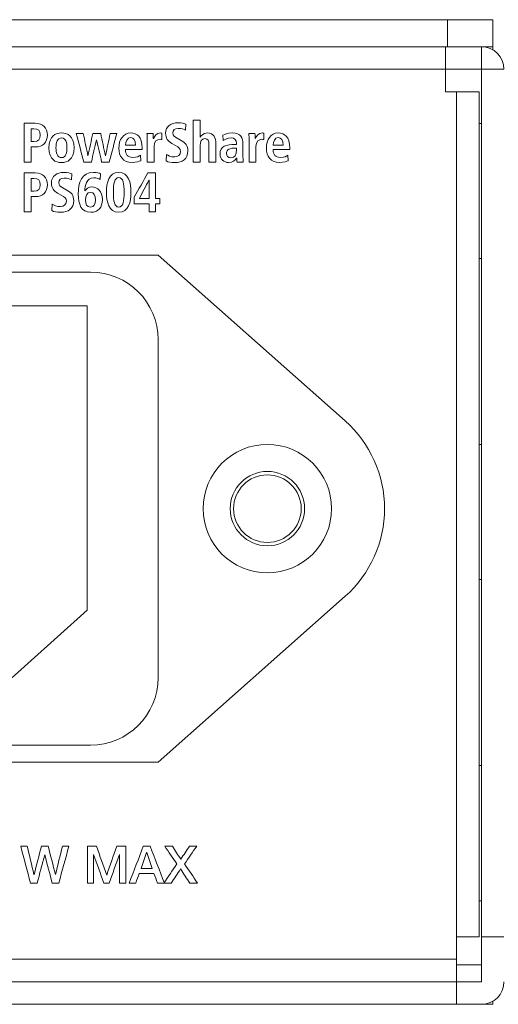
# Model space of a CAD drawing. Header units: millimetres. Extents: x 0 to 2122, y 0 to 1639.
# Tile 67 of 85: x 1872 to 1894, y 827 to 871. Entities that reach past the tile are written whole.
import ezdxf

# ---------------------------------------------------------------- set-up
doc = ezdxf.new("R2010")
doc.units = ezdxf.units.MM
doc.layers.add('1', color=7, linetype='Continuous', true_color=0xffffff)
doc.layers.add('2', color=7, linetype='Continuous', true_color=0xffffff)

msp = doc.modelspace()

# ---------------------------------------------------------------- linework, layer by layer
at = {"layer": '1', "color": 7, "linetype": 'Continuous', "lineweight": 13}
for p, q in [((1891.361, 871.022), (1476.361, 871.022)), ((1891.361, 869.822), (1891.361, 871.022)), ((1891.361, 871.022), (1893.361, 871.022)), ((1893.361, 871.022), (1893.361, 869.822)), ((1891.361, 869.822), (1476.361, 869.822)), ((1891.261, 868.822), (1891.261, 869.822)), ((1893.361, 869.822), (1891.361, 869.822)), ((1892.861, 869.822), (1892.775, 869.822)), ((1892.861, 869.822), (1892.861, 868.822)), ((1893.361, 869.822), (1893.361, 869.688)), ((1891.261, 868.822), (1476.461, 868.822)), ((1891.261, 868.822), (1891.261, 867.822)), ((1892.861, 868.822), (1891.261, 868.822)), ((1893.861, 868.822), (1892.861, 868.822)), ((1892.861, 830.322), (1892.861, 868.822)), ((1891.761, 867.822), (1891.261, 867.822)), ((1891.761, 830.322), (1891.761, 867.822)), ((1892.761, 867.822), (1891.761, 867.822)), ((1892.761, 830.322), (1892.761, 867.822)), ((1892.861, 866.422), (1892.761, 866.422)), ((1878.511, 860.572), (1848.211, 860.572)), ((1886.811, 853.213), (1878.511, 860.572)), ((1892.761, 860.422), (1892.861, 860.422)), ((1851.211, 859.822), (1875.511, 859.822)), ((1875.361, 858.322), (1851.361, 858.322)), ((1875.361, 844.822), (1875.361, 858.322)), ((1878.511, 856.822), (1878.511, 841.822)), ((1892.861, 852.172), (1892.761, 852.172)), ((1892.761, 846.172), (1892.861, 846.172)), ((1878.511, 838.072), (1886.811, 845.432)), ((1870.361, 840.322), (1875.361, 844.822)), ((1875.511, 838.822), (1851.211, 838.822)), ((1848.211, 838.072), (1878.511, 838.072)), ((1892.861, 837.922), (1892.761, 837.922)), ((1892.761, 831.922), (1892.861, 831.922)), ((1891.761, 830.322), (1891.761, 829.322)), ((1892.761, 830.322), (1891.761, 830.322)), ((1892.861, 830.322), (1893.861, 830.322)), ((1892.861, 830.322), (1892.861, 828.322)), ((1891.761, 829.322), (1475.961, 829.322)), ((1891.761, 828.322), (1891.761, 829.322)), ((1891.761, 829.072), (1892.861, 829.072)), ((1475.961, 828.322), (1891.761, 828.322)), ((1891.761, 828.322), (1892.861, 828.322)), ((1891.761, 827.322), (1891.761, 828.322)), ((1891.761, 827.322), (1726.361, 827.322)), ((1891.761, 827.322), (1892.861, 827.322)), ((1893.361, 827.322), (1892.857, 827.322)), ((1893.361, 827.322), (1893.361, 827.456))]:
    msp.add_line(p, q, dxfattribs=at)
at = {"layer": '1', "color": 7, "linetype": 'Continuous', "lineweight": 13, "extrusion": (0, 0, -1)}
msp.add_circle((-1883.361, 849.322), 2.85, dxfattribs=at)
at = {"layer": '1', "color": 7, "linetype": 'Continuous', "lineweight": 13}
for radius in [1.65, 1.5]:
    msp.add_circle((1883.361, 849.322), radius, dxfattribs=at)
for centre, radius, start, end in [((1892.861, 868.822), 1, 0, 90), ((1883.361, 849.322), 5.2, 311.5622, 48.4378), ((1892.861, 828.322), 1, 270, 0)]:
    msp.add_arc(centre, radius, start, end, dxfattribs=at)
at = {"layer": '1', "color": 7, "linetype": 'Continuous', "lineweight": 13, "extrusion": (0, 0, -1)}
for centre, start, end in [((-1875.511, 856.822), 90, 180), ((-1875.511, 841.822), 180, 270)]:
    msp.add_arc(centre, 3, start, end, dxfattribs=at)
at = {"layer": '2', "color": 7, "linetype": 'Continuous', "lineweight": 13}
for points, knots in [([(1872.562, 866.427), (1872.562, 866.427), (1873.056, 866.427), (1873.056, 866.427), (1873.412, 866.427), (1873.596, 866.229), (1873.596, 865.577), (1873.412, 865.377), (1873.056, 865.377), (1873.056, 865.377), (1872.876, 865.377), (1872.876, 865.377)], [0, 0, 0, 0, 0.1428571, 0.1428571, 0.1428571, 0.2857143, 0.2857143, 0.4285714, 0.4285714, 0.4285714, 0.5714286, 0.5714286, 0.5714286, 0.5714286]), ([(1872.996, 865.619), (1873.194, 865.619), (1873.278, 865.715), (1873.278, 866.091), (1873.194, 866.185), (1872.996, 866.185), (1872.996, 866.185), (1872.876, 866.185), (1872.876, 866.185)], [0, 0, 0, 0, 0.2, 0.2, 0.4, 0.4, 0.4, 0.6, 0.6, 0.6, 0.6]), ([(1879.12, 865.53), (1878.951, 865.624), (1878.842, 865.76), (1878.842, 865.983), (1878.842, 866.291), (1879.096, 866.452), (1879.385, 866.452), (1879.568, 866.452), (1879.695, 866.405), (1879.745, 866.39)], [0.25, 0.25, 0.25, 0.25, 0.3125, 0.3125, 0.3125, 0.375, 0.375, 0.375, 0.4375, 0.4375, 0.4375, 0.4375]), ([(1879.731, 866.126), (1879.653, 866.155), (1879.551, 866.2), (1879.406, 866.2), (1879.247, 866.2), (1879.166, 866.116), (1879.166, 865.997), (1879.166, 865.869), (1879.254, 865.819), (1879.35, 865.765)], [0.5, 0.5, 0.5, 0.5, 0.5625, 0.5625, 0.5625, 0.625, 0.625, 0.625, 0.6875, 0.6875, 0.6875, 0.6875]), ([(1874.224, 865.995), (1874.481, 865.995), (1874.781, 865.859), (1874.781, 865.34), (1874.781, 864.806), (1874.481, 864.683), (1874.224, 864.683), (1873.963, 864.683), (1873.663, 864.806), (1873.663, 865.34), (1873.663, 865.859), (1873.963, 865.995), (1874.224, 865.995)], [0, 0, 0, 0, 0.25, 0.25, 0.25, 0.5, 0.5, 0.5, 0.75, 0.75, 0.75, 1, 1, 1, 1]), ([(1874.224, 864.9), (1874.421, 864.9), (1874.464, 865.127), (1874.464, 865.552), (1874.421, 865.778), (1874.026, 865.778), (1873.977, 865.552), (1873.977, 865.127), (1874.026, 864.9), (1874.224, 864.9)], [0, 0, 0, 0, 0.25, 0.25, 0.5, 0.5, 0.75, 0.75, 1, 1, 1, 1]), ([(1877.737, 864.764), (1877.674, 864.737), (1877.54, 864.683), (1877.356, 864.683), (1876.947, 864.683), (1876.767, 864.977), (1876.767, 865.32), (1876.767, 865.701), (1876.968, 865.995), (1877.293, 865.995), (1877.568, 865.995), (1877.801, 865.834), (1877.801, 865.315), (1877.801, 865.315), (1877.801, 865.256), (1877.801, 865.256)], [0, 0, 0, 0, 0.1111111, 0.1111111, 0.1111111, 0.2222222, 0.2222222, 0.2222222, 0.3333333, 0.3333333, 0.3333333, 0.4444444, 0.4444444, 0.4444444, 0.5555556, 0.5555556, 0.5555556, 0.5555556]), ([(1877.505, 865.449), (1877.505, 865.673), (1877.43, 865.787), (1877.293, 865.787), (1877.131, 865.787), (1877.064, 865.617), (1877.064, 865.449)], [0, 0, 0, 0, 0.3333333, 0.3333333, 0.3333333, 0.6666667, 0.6666667, 0.6666667, 0.6666667]), ([(1878.305, 865.743), (1878.341, 865.841), (1878.439, 865.995), (1878.63, 865.995), (1878.648, 865.995), (1878.662, 865.99), (1878.679, 865.987)], [0.3333333, 0.3333333, 0.3333333, 0.3333333, 0.4166667, 0.4166667, 0.4166667, 0.5, 0.5, 0.5, 0.5]), ([(1878.679, 865.701), (1878.655, 865.708), (1878.626, 865.713), (1878.595, 865.713), (1878.468, 865.713), (1878.33, 865.636), (1878.33, 865.399), (1878.33, 865.399), (1878.33, 864.703), (1878.33, 864.703)], [0.5833333, 0.5833333, 0.5833333, 0.5833333, 0.6666667, 0.6666667, 0.6666667, 0.75, 0.75, 0.75, 0.8333333, 0.8333333, 0.8333333, 0.8333333]), ([(1880.768, 865.466), (1880.768, 865.661), (1880.718, 865.743), (1880.591, 865.743), (1880.433, 865.743), (1880.373, 865.607), (1880.373, 865.444), (1880.373, 865.444), (1880.373, 864.703), (1880.373, 864.703)], [0.6153846, 0.6153846, 0.6153846, 0.6153846, 0.6923077, 0.6923077, 0.6923077, 0.7692308, 0.7692308, 0.7692308, 0.8461538, 0.8461538, 0.8461538, 0.8461538]), ([(1880.383, 865.812), (1880.436, 865.891), (1880.507, 865.995), (1880.697, 865.995), (1880.986, 865.995), (1881.075, 865.78), (1881.075, 865.523), (1881.075, 865.523), (1881.075, 864.703), (1881.075, 864.703)], [0.2307692, 0.2307692, 0.2307692, 0.2307692, 0.3076923, 0.3076923, 0.3076923, 0.3846154, 0.3846154, 0.3846154, 0.4615385, 0.4615385, 0.4615385, 0.4615385]), ([(1881.385, 865.901), (1881.473, 865.94), (1881.593, 865.995), (1881.791, 865.995), (1882.186, 865.995), (1882.278, 865.802), (1882.278, 865.483), (1882.278, 865.483), (1882.278, 864.927), (1882.278, 864.927)], [0, 0, 0, 0, 0.0666667, 0.0666667, 0.0666667, 0.1333333, 0.1333333, 0.1333333, 0.2, 0.2, 0.2, 0.2]), ([(1881.988, 865.535), (1881.988, 865.661), (1881.928, 865.778), (1881.752, 865.778), (1881.6, 865.778), (1881.463, 865.703), (1881.403, 865.654)], [0.8, 0.8, 0.8, 0.8, 0.8666667, 0.8666667, 0.8666667, 0.9333333, 0.9333333, 0.9333333, 0.9333333]), ([(1882.824, 865.743), (1882.863, 865.841), (1882.958, 865.995), (1883.149, 865.995), (1883.17, 865.995), (1883.184, 865.99), (1883.202, 865.987)], [0.3333333, 0.3333333, 0.3333333, 0.3333333, 0.4166667, 0.4166667, 0.4166667, 0.5, 0.5, 0.5, 0.5]), ([(1883.202, 865.701), (1883.174, 865.708), (1883.149, 865.713), (1883.114, 865.713), (1882.99, 865.713), (1882.853, 865.636), (1882.853, 865.399), (1882.853, 865.399), (1882.853, 864.703), (1882.853, 864.703)], [0.5833333, 0.5833333, 0.5833333, 0.5833333, 0.6666667, 0.6666667, 0.6666667, 0.75, 0.75, 0.75, 0.8333333, 0.8333333, 0.8333333, 0.8333333]), ([(1884.288, 864.764), (1884.225, 864.737), (1884.091, 864.683), (1883.907, 864.683), (1883.498, 864.683), (1883.318, 864.977), (1883.318, 865.32), (1883.318, 865.701), (1883.519, 865.995), (1883.844, 865.995), (1884.119, 865.995), (1884.352, 865.834), (1884.352, 865.315), (1884.352, 865.315), (1884.352, 865.256), (1884.352, 865.256)], [0, 0, 0, 0, 0.1111111, 0.1111111, 0.1111111, 0.2222222, 0.2222222, 0.2222222, 0.3333333, 0.3333333, 0.3333333, 0.4444444, 0.4444444, 0.4444444, 0.5555556, 0.5555556, 0.5555556, 0.5555556]), ([(1884.056, 865.449), (1884.056, 865.673), (1883.982, 865.787), (1883.844, 865.787), (1883.682, 865.787), (1883.618, 865.617), (1883.618, 865.449)], [0, 0, 0, 0, 0.3333333, 0.3333333, 0.3333333, 0.6666667, 0.6666667, 0.6666667, 0.6666667]), ([(1879.533, 865.661), (1879.738, 865.548), (1879.833, 865.439), (1879.833, 865.197), (1879.833, 864.846), (1879.582, 864.678), (1879.254, 864.678), (1879.081, 864.678), (1878.947, 864.703), (1878.863, 864.755)], [0.75, 0.75, 0.75, 0.75, 0.8125, 0.8125, 0.8125, 0.875, 0.875, 0.875, 0.9375, 0.9375, 0.9375, 0.9375]), ([(1878.88, 865.036), (1878.94, 864.997), (1879.078, 864.93), (1879.247, 864.93), (1879.385, 864.93), (1879.508, 865.006), (1879.508, 865.179), (1879.508, 865.303), (1879.434, 865.357), (1879.283, 865.441)], [0, 0, 0, 0, 0.0625, 0.0625, 0.0625, 0.125, 0.125, 0.125, 0.1875, 0.1875, 0.1875, 0.1875]), ([(1881.995, 864.875), (1881.918, 864.772), (1881.823, 864.683), (1881.639, 864.683), (1881.442, 864.683), (1881.258, 864.819), (1881.258, 865.056), (1881.258, 865.402), (1881.54, 865.488), (1881.928, 865.488), (1881.928, 865.488), (1881.988, 865.488), (1881.988, 865.488)], [0.4666667, 0.4666667, 0.4666667, 0.4666667, 0.5333333, 0.5333333, 0.5333333, 0.6, 0.6, 0.6, 0.6666667, 0.6666667, 0.6666667, 0.7333333, 0.7333333, 0.7333333, 0.7333333]), ([(1881.988, 865.325), (1881.988, 865.325), (1881.964, 865.325), (1881.964, 865.325), (1881.699, 865.325), (1881.544, 865.271), (1881.544, 865.085), (1881.544, 864.969), (1881.621, 864.89), (1881.741, 864.89), (1881.921, 864.89), (1881.988, 865.026), (1881.988, 865.254), (1881.988, 865.254), (1881.988, 865.325), (1881.988, 865.325)], [0, 0, 0, 0, 0.2, 0.2, 0.2, 0.4, 0.4, 0.4, 0.6, 0.6, 0.6, 0.8, 0.8, 0.8, 1, 1, 1, 1]), ([(1877.064, 865.256), (1877.064, 865.038), (1877.152, 864.908), (1877.388, 864.908), (1877.575, 864.908), (1877.667, 864.964), (1877.723, 865.006)], [0.6666667, 0.6666667, 0.6666667, 0.6666667, 0.7777778, 0.7777778, 0.7777778, 0.8888889, 0.8888889, 0.8888889, 0.8888889]), ([(1883.618, 865.256), (1883.618, 865.038), (1883.703, 864.908), (1883.939, 864.908), (1884.126, 864.908), (1884.218, 864.964), (1884.274, 865.006)], [0.6666667, 0.6666667, 0.6666667, 0.6666667, 0.7777778, 0.7777778, 0.7777778, 0.8888889, 0.8888889, 0.8888889, 0.8888889]), ([(1872.562, 864.222), (1872.562, 864.222), (1873.056, 864.222), (1873.056, 864.222), (1873.412, 864.222), (1873.596, 864.025), (1873.596, 863.372), (1873.412, 863.172), (1873.056, 863.172), (1873.056, 863.172), (1872.876, 863.172), (1872.876, 863.172)], [0, 0, 0, 0, 0.1428571, 0.1428571, 0.1428571, 0.2857143, 0.2857143, 0.4285714, 0.4285714, 0.4285714, 0.5714286, 0.5714286, 0.5714286, 0.5714286]), ([(1872.996, 863.414), (1873.194, 863.414), (1873.278, 863.511), (1873.278, 863.886), (1873.194, 863.98), (1872.996, 863.98), (1872.996, 863.98), (1872.876, 863.98), (1872.876, 863.98)], [0, 0, 0, 0, 0.2, 0.2, 0.4, 0.4, 0.4, 0.6, 0.6, 0.6, 0.6]), ([(1874.051, 863.325), (1873.882, 863.419), (1873.772, 863.555), (1873.772, 863.778), (1873.772, 864.086), (1874.026, 864.247), (1874.315, 864.247), (1874.495, 864.247), (1874.626, 864.2), (1874.675, 864.185)], [0.25, 0.25, 0.25, 0.25, 0.3125, 0.3125, 0.3125, 0.375, 0.375, 0.375, 0.4375, 0.4375, 0.4375, 0.4375]), ([(1874.661, 863.921), (1874.584, 863.951), (1874.481, 863.995), (1874.337, 863.995), (1874.178, 863.995), (1874.097, 863.911), (1874.097, 863.792), (1874.097, 863.664), (1874.181, 863.614), (1874.28, 863.56)], [0.5, 0.5, 0.5, 0.5, 0.5625, 0.5625, 0.5625, 0.625, 0.625, 0.625, 0.6875, 0.6875, 0.6875, 0.6875]), ([(1875.261, 863.424), (1875.321, 863.52), (1875.409, 863.597), (1875.575, 863.597), (1875.818, 863.597), (1876.037, 863.412), (1876.037, 863.036), (1876.037, 862.695), (1875.857, 862.473), (1875.529, 862.473), (1875.088, 862.473), (1874.968, 862.834), (1874.968, 863.278), (1874.968, 863.787), (1875.109, 864.247), (1875.638, 864.247), (1875.797, 864.247), (1875.896, 864.21), (1875.956, 864.188)], [0.3, 0.3, 0.3, 0.3, 0.4, 0.4, 0.4, 0.5, 0.5, 0.5, 0.6, 0.6, 0.6, 0.7, 0.7, 0.7, 0.8, 0.8, 0.8, 0.9, 0.9, 0.9, 0.9]), ([(1875.938, 863.931), (1875.882, 863.955), (1875.79, 864.005), (1875.656, 864.005), (1875.321, 864.005), (1875.264, 863.639), (1875.254, 863.429)], [0, 0, 0, 0, 0.1, 0.1, 0.1, 0.2, 0.2, 0.2, 0.2]), ([(1876.76, 864.247), (1877.208, 864.247), (1877.303, 863.785), (1877.303, 862.935), (1877.208, 862.473), (1876.76, 862.473), (1876.316, 862.473), (1876.217, 862.935), (1876.217, 863.785), (1876.316, 864.247), (1876.76, 864.247)], [0, 0, 0, 0, 0.25, 0.25, 0.5, 0.5, 0.5, 0.75, 0.75, 1, 1, 1, 1]), ([(1876.76, 862.705), (1876.958, 862.705), (1877, 862.979), (1877, 863.741), (1876.958, 864.015), (1876.76, 864.015), (1876.57, 864.015), (1876.524, 863.741), (1876.524, 862.979), (1876.57, 862.705), (1876.76, 862.705)], [0, 0, 0, 0, 0.25, 0.25, 0.5, 0.5, 0.5, 0.75, 0.75, 1, 1, 1, 1]), ([(1874.464, 863.456), (1874.668, 863.343), (1874.763, 863.234), (1874.763, 862.992), (1874.763, 862.641), (1874.513, 862.473), (1874.185, 862.473), (1874.012, 862.473), (1873.878, 862.498), (1873.793, 862.55)], [0.75, 0.75, 0.75, 0.75, 0.8125, 0.8125, 0.8125, 0.875, 0.875, 0.875, 0.9375, 0.9375, 0.9375, 0.9375]), ([(1873.811, 862.831), (1873.871, 862.792), (1874.009, 862.725), (1874.174, 862.725), (1874.315, 862.725), (1874.439, 862.802), (1874.439, 862.974), (1874.439, 863.098), (1874.365, 863.153), (1874.213, 863.237)], [0, 0, 0, 0, 0.0625, 0.0625, 0.0625, 0.125, 0.125, 0.125, 0.1875, 0.1875, 0.1875, 0.1875]), ([(1875.508, 862.705), (1875.663, 862.705), (1875.73, 862.829), (1875.73, 863.031), (1875.73, 863.219), (1875.667, 863.355), (1875.508, 863.355), (1875.36, 863.355), (1875.286, 863.227), (1875.286, 863.031), (1875.286, 862.829), (1875.353, 862.705), (1875.508, 862.705)], [0, 0, 0, 0, 0.25, 0.25, 0.25, 0.5, 0.5, 0.5, 0.75, 0.75, 0.75, 1, 1, 1, 1])]:
    msp.add_open_spline(points, degree=3, knots=knots, dxfattribs=at)
for points in [[(1872.562, 864.703), (1872.562, 864.703), (1872.562, 866.427), (1872.562, 866.427)], [(1872.876, 866.185), (1872.876, 866.185), (1872.876, 865.619), (1872.876, 865.619)], [(1879.745, 866.39), (1879.745, 866.39), (1879.731, 866.126), (1879.731, 866.126)], [(1880.069, 866.556), (1880.069, 866.556), (1880.373, 866.556), (1880.373, 866.556)], [(1880.069, 864.703), (1880.069, 864.703), (1880.069, 866.556), (1880.069, 866.556)], [(1880.373, 866.556), (1880.373, 866.556), (1880.373, 865.812), (1880.373, 865.812)], [(1875.215, 864.703), (1875.101, 865.127), (1874.987, 865.551), (1874.873, 865.975)], [(1874.873, 865.975), (1874.977, 865.975), (1875.082, 865.975), (1875.187, 865.975)], [(1875.187, 865.975), (1875.256, 865.645), (1875.326, 865.314), (1875.395, 864.984)], [(1875.398, 864.984), (1875.47, 865.314), (1875.542, 865.645), (1875.614, 865.975)], [(1875.614, 865.975), (1875.73, 865.975), (1875.846, 865.975), (1875.963, 865.975)], [(1875.963, 865.975), (1876.032, 865.645), (1876.102, 865.314), (1876.171, 864.984)], [(1876.178, 864.984), (1876.246, 865.314), (1876.314, 865.645), (1876.383, 865.975)], [(1876.679, 865.975), (1876.566, 865.551), (1876.453, 865.127), (1876.34, 864.703)], [(1876.383, 865.975), (1876.481, 865.975), (1876.58, 865.975), (1876.679, 865.975)], [(1878.023, 865.765), (1878.023, 865.844), (1878.02, 865.918), (1878.013, 865.975)], [(1878.013, 865.975), (1878.013, 865.975), (1878.291, 865.975), (1878.291, 865.975)], [(1878.023, 864.703), (1878.023, 864.703), (1878.023, 865.765), (1878.023, 865.765)], [(1878.291, 865.975), (1878.291, 865.898), (1878.298, 865.819), (1878.298, 865.743)], [(1878.298, 865.743), (1878.298, 865.743), (1878.305, 865.743), (1878.305, 865.743)], [(1878.679, 865.987), (1878.679, 865.987), (1878.679, 865.701), (1878.679, 865.701)], [(1879.35, 865.765), (1879.35, 865.765), (1879.533, 865.661), (1879.533, 865.661)], [(1880.373, 865.812), (1880.373, 865.812), (1880.383, 865.812), (1880.383, 865.812)], [(1881.403, 865.654), (1881.403, 865.654), (1881.385, 865.901), (1881.385, 865.901)], [(1882.546, 865.765), (1882.546, 865.844), (1882.542, 865.918), (1882.535, 865.975)], [(1882.535, 865.975), (1882.535, 865.975), (1882.81, 865.975), (1882.81, 865.975)], [(1882.546, 864.703), (1882.546, 864.703), (1882.546, 865.765), (1882.546, 865.765)], [(1882.81, 865.975), (1882.814, 865.898), (1882.821, 865.819), (1882.821, 865.743)], [(1882.821, 865.743), (1882.821, 865.743), (1882.824, 865.743), (1882.824, 865.743)], [(1883.202, 865.987), (1883.202, 865.987), (1883.202, 865.701), (1883.202, 865.701)], [(1872.876, 865.619), (1872.876, 865.619), (1872.996, 865.619), (1872.996, 865.619)], [(1872.876, 865.377), (1872.876, 865.377), (1872.876, 864.703), (1872.876, 864.703)], [(1875.772, 865.693), (1875.698, 865.363), (1875.624, 865.033), (1875.55, 864.703)], [(1875.779, 865.693), (1875.777, 865.693), (1875.775, 865.693), (1875.772, 865.693)], [(1876.005, 864.703), (1875.93, 865.033), (1875.855, 865.363), (1875.779, 865.693)], [(1877.064, 865.449), (1877.064, 865.449), (1877.505, 865.449), (1877.505, 865.449)], [(1879.283, 865.441), (1879.283, 865.441), (1879.12, 865.53), (1879.12, 865.53)], [(1880.768, 864.703), (1880.768, 864.703), (1880.768, 865.466), (1880.768, 865.466)], [(1881.988, 865.488), (1881.988, 865.488), (1881.988, 865.535), (1881.988, 865.535)], [(1883.618, 865.449), (1883.618, 865.449), (1884.056, 865.449), (1884.056, 865.449)], [(1875.395, 864.984), (1875.396, 864.984), (1875.397, 864.984), (1875.398, 864.984)], [(1876.171, 864.984), (1876.173, 864.984), (1876.176, 864.984), (1876.178, 864.984)], [(1877.801, 865.256), (1877.801, 865.256), (1877.064, 865.256), (1877.064, 865.256)], [(1877.723, 865.006), (1877.723, 865.006), (1877.737, 864.764), (1877.737, 864.764)], [(1878.863, 864.755), (1878.863, 864.755), (1878.88, 865.036), (1878.88, 865.036)], [(1881.999, 864.875), (1881.999, 864.875), (1881.995, 864.875), (1881.995, 864.875)], [(1882.017, 864.703), (1882.002, 864.752), (1881.999, 864.814), (1881.999, 864.875)], [(1882.278, 864.927), (1882.278, 864.836), (1882.285, 864.752), (1882.292, 864.703)], [(1884.352, 865.256), (1884.352, 865.256), (1883.618, 865.256), (1883.618, 865.256)], [(1884.274, 865.006), (1884.274, 865.006), (1884.288, 864.764), (1884.288, 864.764)], [(1872.876, 864.703), (1872.876, 864.703), (1872.562, 864.703), (1872.562, 864.703)], [(1875.55, 864.703), (1875.438, 864.703), (1875.327, 864.703), (1875.215, 864.703)], [(1876.34, 864.703), (1876.229, 864.703), (1876.117, 864.703), (1876.005, 864.703)], [(1878.33, 864.703), (1878.33, 864.703), (1878.023, 864.703), (1878.023, 864.703)], [(1880.373, 864.703), (1880.373, 864.703), (1880.069, 864.703), (1880.069, 864.703)], [(1881.075, 864.703), (1881.075, 864.703), (1880.768, 864.703), (1880.768, 864.703)], [(1882.292, 864.703), (1882.292, 864.703), (1882.017, 864.703), (1882.017, 864.703)], [(1882.853, 864.703), (1882.853, 864.703), (1882.546, 864.703), (1882.546, 864.703)], [(1872.562, 862.498), (1872.562, 862.498), (1872.562, 864.222), (1872.562, 864.222)], [(1872.876, 863.98), (1872.876, 863.98), (1872.876, 863.414), (1872.876, 863.414)], [(1874.675, 864.185), (1874.675, 864.185), (1874.661, 863.921), (1874.661, 863.921)], [(1875.956, 864.188), (1875.956, 864.188), (1875.938, 863.931), (1875.938, 863.931)], [(1877.452, 863.143), (1877.652, 863.503), (1877.851, 863.862), (1878.051, 864.222)], [(1878.051, 864.222), (1878.167, 864.222), (1878.282, 864.222), (1878.397, 864.222)], [(1878.397, 864.222), (1878.397, 863.844), (1878.397, 863.466), (1878.397, 863.088)], [(1874.28, 863.56), (1874.28, 863.56), (1874.464, 863.456), (1874.464, 863.456)], [(1878.104, 863.906), (1877.963, 863.633), (1877.822, 863.361), (1877.681, 863.088)], [(1878.111, 863.906), (1878.109, 863.906), (1878.107, 863.906), (1878.104, 863.906)], [(1878.111, 863.088), (1878.111, 863.361), (1878.111, 863.633), (1878.111, 863.906)], [(1872.876, 863.414), (1872.876, 863.414), (1872.996, 863.414), (1872.996, 863.414)], [(1872.876, 863.172), (1872.876, 863.172), (1872.876, 862.498), (1872.876, 862.498)], [(1874.213, 863.237), (1874.213, 863.237), (1874.051, 863.325), (1874.051, 863.325)], [(1875.254, 863.429), (1875.254, 863.429), (1875.261, 863.424), (1875.261, 863.424)], [(1877.452, 862.856), (1877.452, 862.951), (1877.452, 863.047), (1877.452, 863.143)], [(1877.681, 863.088), (1877.824, 863.088), (1877.968, 863.088), (1878.111, 863.088)], [(1878.397, 863.088), (1878.461, 863.088), (1878.524, 863.088), (1878.588, 863.088)], [(1878.588, 863.088), (1878.588, 863.011), (1878.588, 862.933), (1878.588, 862.856)], [(1873.793, 862.55), (1873.793, 862.55), (1873.811, 862.831), (1873.811, 862.831)], [(1878.111, 862.856), (1877.891, 862.856), (1877.671, 862.856), (1877.452, 862.856)], [(1878.111, 862.498), (1878.111, 862.617), (1878.111, 862.736), (1878.111, 862.856)], [(1878.588, 862.856), (1878.524, 862.856), (1878.461, 862.856), (1878.397, 862.856)], [(1878.397, 862.856), (1878.397, 862.736), (1878.397, 862.617), (1878.397, 862.498)], [(1872.876, 862.498), (1872.876, 862.498), (1872.562, 862.498), (1872.562, 862.498)], [(1878.397, 862.498), (1878.302, 862.498), (1878.207, 862.498), (1878.111, 862.498)], [(1872.414, 834.339), (1872.509, 834.339), (1872.604, 834.339), (1872.7, 834.339)], [(1872.844, 832.702), (1872.701, 833.248), (1872.557, 833.793), (1872.414, 834.339)], [(1872.7, 834.339), (1872.8, 833.922), (1872.9, 833.504), (1873, 833.087)], [(1873.007, 833.087), (1873.116, 833.504), (1873.225, 833.922), (1873.335, 834.339)], [(1873.335, 834.339), (1873.432, 834.339), (1873.53, 834.339), (1873.628, 834.339)], [(1873.628, 834.339), (1873.736, 833.922), (1873.844, 833.504), (1873.952, 833.087)], [(1873.956, 833.087), (1874.058, 833.504), (1874.16, 833.922), (1874.263, 834.339)], [(1874.552, 834.339), (1874.401, 833.793), (1874.251, 833.248), (1874.1, 832.702)], [(1874.263, 834.339), (1874.359, 834.339), (1874.455, 834.339), (1874.552, 834.339)], [(1875.37, 834.339), (1875.505, 834.339), (1875.641, 834.339), (1875.776, 834.339)], [(1875.37, 832.702), (1875.37, 833.248), (1875.37, 833.793), (1875.37, 834.339)], [(1875.776, 834.339), (1875.926, 833.912), (1876.077, 833.485), (1876.227, 833.057)], [(1876.231, 833.057), (1876.378, 833.485), (1876.525, 833.912), (1876.672, 834.339)], [(1876.672, 834.339), (1876.805, 834.339), (1876.938, 834.339), (1877.071, 834.339)], [(1877.071, 834.339), (1877.071, 833.793), (1877.071, 833.248), (1877.071, 832.702)], [(1877.226, 832.702), (1877.435, 833.248), (1877.644, 833.793), (1877.854, 834.339)], [(1877.854, 834.339), (1877.955, 834.339), (1878.056, 834.339), (1878.157, 834.339)], [(1878.157, 834.339), (1878.368, 833.793), (1878.578, 833.248), (1878.789, 832.702)], [(1878.803, 834.339), (1878.917, 834.339), (1879.031, 834.339), (1879.145, 834.339)], [(1879.343, 833.55), (1879.163, 833.813), (1878.983, 834.076), (1878.803, 834.339)], [(1879.145, 834.339), (1879.268, 834.146), (1879.392, 833.954), (1879.515, 833.761)], [(1879.515, 833.761), (1879.645, 833.954), (1879.774, 834.146), (1879.903, 834.339)], [(1880.224, 834.339), (1880.043, 834.076), (1879.862, 833.813), (1879.681, 833.55)], [(1879.903, 834.339), (1880.01, 834.339), (1880.117, 834.339), (1880.224, 834.339)], [(1873.476, 833.954), (1873.364, 833.536), (1873.252, 833.119), (1873.141, 832.702)], [(1873.479, 833.954), (1873.478, 833.954), (1873.477, 833.954), (1873.476, 833.954)], [(1873.811, 832.702), (1873.7, 833.119), (1873.59, 833.536), (1873.479, 833.954)], [(1875.649, 833.965), (1875.648, 833.965), (1875.647, 833.965), (1875.645, 833.965)], [(1875.645, 833.965), (1875.645, 833.544), (1875.645, 833.123), (1875.645, 832.702)], [(1876.104, 832.702), (1875.952, 833.123), (1875.801, 833.544), (1875.649, 833.965)], [(1876.792, 833.965), (1876.641, 833.544), (1876.491, 833.123), (1876.34, 832.702)], [(1876.799, 833.965), (1876.797, 833.965), (1876.794, 833.965), (1876.792, 833.965)], [(1876.799, 832.702), (1876.799, 833.123), (1876.799, 833.544), (1876.799, 833.965)], [(1877.998, 834.057), (1877.916, 833.822), (1877.834, 833.588), (1877.751, 833.353)], [(1878.005, 834.057), (1878.003, 834.057), (1878.001, 834.057), (1877.998, 834.057)], [(1878.252, 833.353), (1878.17, 833.588), (1878.088, 833.822), (1878.005, 834.057)], [(1878.764, 832.702), (1878.957, 832.985), (1879.15, 833.267), (1879.343, 833.55)], [(1879.681, 833.55), (1879.875, 833.267), (1880.069, 832.985), (1880.263, 832.702)], [(1873, 833.087), (1873.002, 833.087), (1873.004, 833.087), (1873.007, 833.087)], [(1873.952, 833.087), (1873.953, 833.087), (1873.954, 833.087), (1873.956, 833.087)], [(1876.227, 833.057), (1876.229, 833.057), (1876.23, 833.057), (1876.231, 833.057)], [(1877.674, 833.135), (1877.622, 832.991), (1877.57, 832.846), (1877.519, 832.702)], [(1878.326, 833.135), (1878.109, 833.135), (1877.891, 833.135), (1877.674, 833.135)], [(1877.751, 833.353), (1877.918, 833.353), (1878.085, 833.353), (1878.252, 833.353)], [(1878.482, 832.702), (1878.43, 832.846), (1878.378, 832.991), (1878.326, 833.135)], [(1879.505, 833.328), (1879.367, 833.119), (1879.23, 832.911), (1879.092, 832.702)], [(1879.914, 832.702), (1879.778, 832.911), (1879.641, 833.119), (1879.505, 833.328)], [(1873.141, 832.702), (1873.042, 832.702), (1872.943, 832.702), (1872.844, 832.702)], [(1874.1, 832.702), (1874.004, 832.702), (1873.907, 832.702), (1873.811, 832.702)], [(1875.645, 832.702), (1875.554, 832.702), (1875.462, 832.702), (1875.37, 832.702)], [(1876.34, 832.702), (1876.262, 832.702), (1876.183, 832.702), (1876.104, 832.702)], [(1877.071, 832.702), (1876.98, 832.702), (1876.89, 832.702), (1876.799, 832.702)], [(1877.519, 832.702), (1877.421, 832.702), (1877.323, 832.702), (1877.226, 832.702)], [(1878.789, 832.702), (1878.686, 832.702), (1878.584, 832.702), (1878.482, 832.702)], [(1879.092, 832.702), (1878.983, 832.702), (1878.873, 832.702), (1878.764, 832.702)], [(1880.263, 832.702), (1880.147, 832.702), (1880.03, 832.702), (1879.914, 832.702)]]:
    msp.add_open_spline(points, degree=3, dxfattribs=at)

doc.saveas('drawing.dxf')
